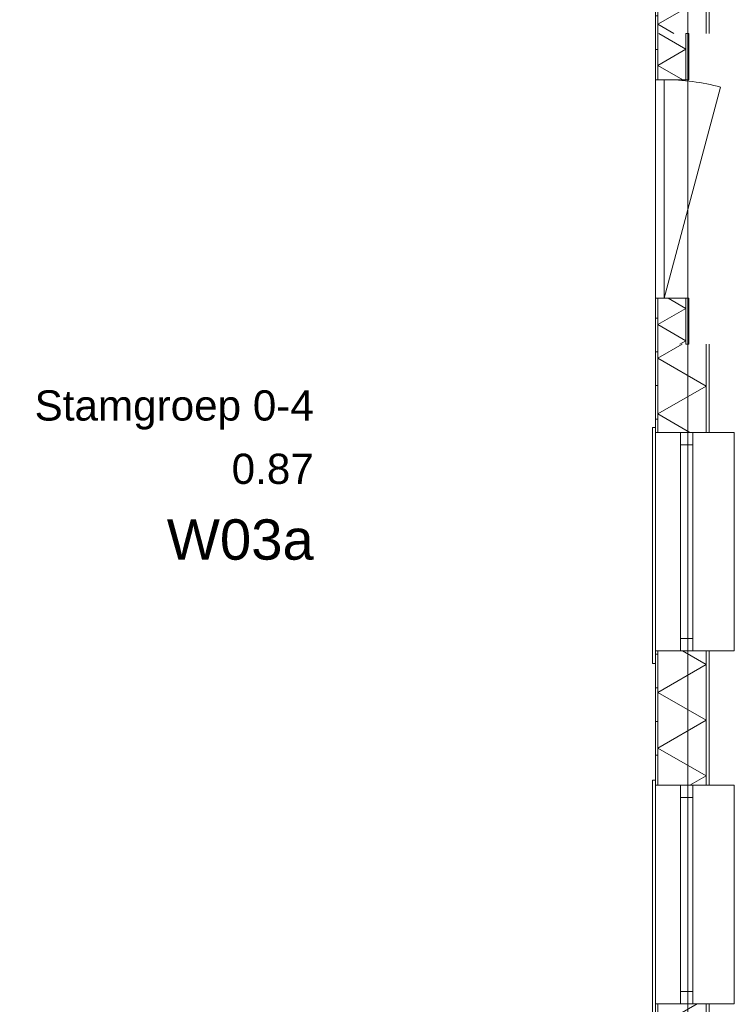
# Model space of a CAD drawing. Header units: millimetres. Extents: x -850 to 154668, y -80411 to 71019.
# Tile 190 of 236: x 57824 to 62080, y 42716 to 48577. Entities that reach past the tile are written whole.
import ezdxf
from ezdxf.enums import TextEntityAlignment as Align

# ---------------------------------------------------------------- set-up
doc = ezdxf.new("R2010")
doc.units = ezdxf.units.MM
doc.header["$MEASUREMENT"] = 0
for name, color, linetype in [('New_21 Buitenwanden', 7, 'Continuous'), ('New_21 Buitenwanden Deuren', 7, 'Continuous'), ('New_21 Buitenwanden Doorsnede-arcering', 7, 'Continuous'), ('New_21 Buitenwanden Laagscheidingslijnen', 7, 'Continuous'), ('New_21 Buitenwanden Ramen', 7, 'Continuous'), ('New_23 Vloeren', 7, 'Continuous'), ('New_Z Ruimtefuncties', 7, 'Continuous'), ('New_Z Ruimtefuncties Zone omranding', 7, 'Continuous'), ('New_Z Ruimtefuncties Zone tekst', 7, 'Continuous')]:
    doc.layers.add(name, color=color, linetype=linetype)
doc.styles.add('GENERATED_STYLE_1', font='arial.ttf')
doc.styles.add('GENERATED_STYLE_2', font='arial.ttf')
pattern_1 = [(180, (0, 0), (0, 200), [])]

# ---------------------------------------------------------------- blocks, each defined once
blk = doc.blocks.new('Slab_3_1', base_point=(31200.9, 49880))
at = {"layer": 'New_23 Vloeren', "color": 7, "linetype": 'Continuous', "lineweight": 0, "flags": 128}
blk.add_lwpolyline([(31200.9, 49880), (31200.9, 38994.9), (42600, 38994.9), (42600, 36555.1), (50070.2, 36555.1), (50070.2, 33195.8), (61804.1, 33195.8), (61804.1, 53915), (31400.3, 53915), (31400.3, 49880)], close=True, dxfattribs=at)
blk = doc.blocks.new('*X1310')
at = {"layer": 'New_21 Buitenwanden Doorsnede-arcering', "linetype": 'Continuous', "lineweight": 0, "true_color": 0xe9ebeb}
for points in [[(61912.2, 54146.9), (61912.1, 54146.9), (61912.1, 53996.9), (61912.2, 53996.9)], [(61912.2, 53846.9), (61912.1, 53846.9), (61912.1, 53696.9), (61912.2, 53696.9)], [(61912.2, 53546.9), (61912.1, 53546.9), (61912.1, 53396.9), (61912.2, 53396.9)], [(61912.2, 53246.9), (61912.1, 53246.9), (61912.1, 53096.9), (61912.2, 53096.9)], [(61912.2, 52946.9), (61912.1, 52946.9), (61912.1, 52796.9), (61912.2, 52796.9)], [(61912.2, 52646.9), (61912.1, 52646.9), (61912.1, 52496.9), (61912.2, 52496.9)], [(61912.2, 52346.9), (61912.1, 52346.9), (61912.1, 52196.9), (61912.2, 52196.9)], [(61912.2, 52046.9), (61912.1, 52046.9), (61912.1, 51896.9), (61912.2, 51896.9)], [(61912.2, 51746.9), (61912.1, 51746.9), (61912.1, 51596.9), (61912.2, 51596.9)], [(61912.2, 51446.9), (61912.1, 51446.9), (61912.1, 51296.9), (61912.2, 51296.9)], [(61912.2, 51146.9), (61912.1, 51146.9), (61912.1, 50996.9), (61912.2, 50996.9)], [(61912.2, 50846.9), (61912.1, 50846.9), (61912.1, 50696.9), (61912.2, 50696.9)], [(61912.2, 50546.9), (61912.1, 50546.9), (61912.1, 50396.9), (61912.2, 50396.9)], [(61912.2, 50246.9), (61912.1, 50246.9), (61912.1, 50096.9), (61912.2, 50096.9)], [(61912.2, 49946.9), (61912.1, 49946.9), (61912.1, 49796.9), (61912.2, 49796.9)], [(61912.2, 49646.9), (61912.1, 49646.9), (61912.1, 49496.9), (61912.2, 49496.9)], [(61912.2, 49346.9), (61912.1, 49346.9), (61912.1, 49196.9), (61912.2, 49196.9)], [(61912.2, 49046.9), (61912.1, 49046.9), (61912.1, 48896.9), (61912.2, 48896.9)], [(61912.2, 48746.9), (61912.1, 48746.9), (61912.1, 48596.9), (61912.2, 48596.9)]]:
    blk.add_hatch(color=254, dxfattribs=at).paths.add_polyline_path(points)
blk = doc.blocks.new('*X1312')
at = {"layer": 'New_21 Buitenwanden Doorsnede-arcering', "linetype": 'Continuous', "lineweight": 0, "true_color": 0xe9ebeb}
for points in [[(61625.1, 53846.9), (61625, 53846.9), (61625, 53696.9), (61625.1, 53696.9)], [(61625.1, 53546.9), (61625, 53546.9), (61625, 53396.9), (61625.1, 53396.9)], [(61625.1, 53246.9), (61625, 53246.9), (61625, 53096.9), (61625.1, 53096.9)], [(61625.1, 52946.9), (61625, 52946.9), (61625, 52796.9), (61625.1, 52796.9)], [(61625.1, 52646.9), (61625, 52646.9), (61625, 52496.9), (61625.1, 52496.9)], [(61625.1, 52346.9), (61625, 52346.9), (61625, 52196.9), (61625.1, 52196.9)], [(61625.1, 52046.9), (61625, 52046.9), (61625, 51896.9), (61625.1, 51896.9)], [(61625.1, 51746.9), (61625, 51746.9), (61625, 51596.9), (61625.1, 51596.9)], [(61625.1, 51446.9), (61625, 51446.9), (61625, 51296.9), (61625.1, 51296.9)], [(61625.1, 51146.9), (61625, 51146.9), (61625, 50996.9), (61625.1, 50996.9)], [(61625.1, 50846.9), (61625, 50846.9), (61625, 50696.9), (61625.1, 50696.9)], [(61625.1, 50546.9), (61625, 50546.9), (61625, 50396.9), (61625.1, 50396.9)], [(61625.1, 50246.9), (61625, 50246.9), (61625, 50096.9), (61625.1, 50096.9)], [(61625.1, 49946.9), (61625, 49946.9), (61625, 49796.9), (61625.1, 49796.9)], [(61625.1, 49646.9), (61625, 49646.9), (61625, 49496.9), (61625.1, 49496.9)], [(61625.1, 49346.9), (61625, 49346.9), (61625, 49196.9), (61625.1, 49196.9)], [(61625.1, 49046.9), (61625, 49046.9), (61625, 48896.9), (61625.1, 48896.9)], [(61625.1, 48746.9), (61625, 48746.9), (61625, 48596.9), (61625.1, 48596.9)]]:
    blk.add_hatch(color=254, dxfattribs=at).paths.add_polyline_path(points)
blk = doc.blocks.new('*X1314')
at = {"layer": 'New_21 Buitenwanden Doorsnede-arcering', "color": 254, "linetype": 'Continuous', "lineweight": 0, "true_color": 0xe9ebeb}
for p, q in [((61759.8, 53930.1), (61625.1, 53852.3)), ((61912.1, 53686.6), (61625.1, 53852.3)), ((61912.1, 53686.6), (61625.1, 53520.9)), ((61912.1, 53355.2), (61625.1, 53520.9)), ((61912.1, 53355.2), (61625.1, 53189.5)), ((61912.1, 53023.8), (61625.1, 53189.5)), ((61912.1, 53023.8), (61625.1, 52858.1)), ((61912.1, 52692.4), (61625.1, 52858.1)), ((61912.1, 52692.4), (61625.1, 52526.8)), ((61912.1, 52361.1), (61625.1, 52526.8)), ((61912.1, 52361.1), (61625.1, 52195.4)), ((61912.1, 52029.7), (61625.1, 52195.4)), ((61912.1, 52029.7), (61625.1, 51864)), ((61912.1, 51698.3), (61625.1, 51864)), ((61912.1, 51698.3), (61625.1, 51532.6)), ((61912.1, 51366.9), (61625.1, 51532.6)), ((61912.1, 51366.9), (61625.1, 51201.2)), ((61912.1, 51035.5), (61625.1, 51201.2)), ((61912.1, 51035.5), (61625.1, 50869.8)), ((61912.1, 50704.1), (61625.1, 50869.8)), ((61912.1, 50704.1), (61625.1, 50538.4)), ((61912.1, 50372.7), (61625.1, 50538.4)), ((61912.1, 50372.7), (61625.1, 50207)), ((61912.1, 50041.3), (61625.1, 50207)), ((61912.1, 50041.3), (61625.1, 49875.6)), ((61912.1, 49709.9), (61625.1, 49875.6)), ((61912.1, 49709.9), (61625.1, 49544.2)), ((61912.1, 49378.5), (61625.1, 49544.2)), ((61912.1, 49378.5), (61625.1, 49212.8)), ((61912.1, 49047.1), (61625.1, 49212.8)), ((61912.1, 49047.1), (61625.1, 48881.4)), ((61912.1, 48715.7), (61625.1, 48881.4)), ((61912.1, 48715.7), (61625.1, 48550)), ((61720.4, 48494.9), (61625.1, 48550))]:
    blk.add_line(p, q, dxfattribs=at)
blk = doc.blocks.new('*X1315')
at = {"layer": 'New_21 Buitenwanden Doorsnede-arcering', "color": 254, "linetype": 'Continuous', "lineweight": 0, "true_color": 0xe9ebeb}
for q in [(61785.9, 54090.9), (61759.8, 53930.1)]:
    blk.add_line((61912.1, 54018), q, dxfattribs=at)
blk = doc.blocks.new('*X1318')
at = {"layer": 'New_21 Buitenwanden Doorsnede-arcering', "color": 254, "linetype": 'Continuous', "lineweight": 0, "true_color": 0xe9ebeb}
for p in [(61682.9, 54217.1), (61785.9, 54090.9)]:
    blk.add_line(p, (61625.1, 54183.7), dxfattribs=at)
blk = doc.blocks.new('Wall_216_1', base_point=(61610, 53915))
at = {"layer": 'New_21 Buitenwanden Doorsnede-arcering', "linetype": 'Continuous', "lineweight": 0, "true_color": 0xe9ebeb}
h = blk.add_hatch(dxfattribs=at)
h.set_pattern_fill('930_Lijnen_vert_200_0001', color=254, style=0, pattern_type=2)
h.set_pattern_definition(pattern_1)
h.paths.add_polyline_path([(61610, 53915), (61625, 53915), (61625, 53930)])
h = blk.add_hatch(dxfattribs=at)
h.set_pattern_fill('930_Lijnen_vert_200_0001', color=254, style=0, pattern_type=2)
h.set_pattern_definition(pattern_1)
h.paths.add_polyline_path([(61610, 53915), (61625, 53930), (61610, 53930)])
h = blk.add_hatch(dxfattribs=at)
h.set_pattern_fill('930_Lijnen_vert_200_0001', color=254, style=0, pattern_type=2)
h.set_pattern_definition(pattern_1)
h.paths.add_polyline_path([(61610, 53915), (61610, 48494.9), (61625, 48494.9), (61625, 53915)])
at = {"layer": 'New_21 Buitenwanden', "color": 8, "linetype": 'Continuous', "lineweight": 0, "true_color": 0x778488, "flags": 128}
for points in [[(61930.2, 54235.2), (61912.2, 54235.2)], [(61930.2, 48494.9), (61930.2, 54235.2)], [(61610, 53915), (61610, 48494.9)]]:
    blk.add_lwpolyline(points, dxfattribs=at)
at = {"layer": 'New_21 Buitenwanden Laagscheidingslijnen', "color": 8, "linetype": 'Continuous', "lineweight": 0, "true_color": 0x778488}
for p, q in [((61912.1, 54217.1), (61625.1, 54217.1)), ((61912.2, 54217.2), (61912.1, 54217.2)), ((61912.1, 53930.1), (61912.1, 54217.1)), ((61912.2, 54217.1), (61912.2, 54217.2)), ((61912.2, 48494.9), (61912.2, 54217.1)), ((61625, 53930), (61610, 53930)), ((61625.1, 53930.1), (61625, 53930.1)), ((61625, 53930), (61625, 48494.9)), ((61625.1, 53930.1), (61625.1, 48494.9)), ((61912.1, 48494.9), (61912.1, 53930.1))]:
    blk.add_line(p, q, dxfattribs=at)
at = {"layer": 'New_21 Buitenwanden', "color": 8, "lineweight": 0, "true_color": 0x778488}
for name in ['*X1318', '*X1310', '*X1315', '*X1314', '*X1312']:
    blk.add_blockref(name, (0, 0), dxfattribs=at)
blk = doc.blocks.new('*X1459')
at = {"layer": 'New_21 Buitenwanden Doorsnede-arcering', "linetype": 'Continuous', "lineweight": 0, "true_color": 0xe9ebeb}
for points in [[(61912.1, 46644.9), (61912.1, 46496.9), (61912.2, 46496.9), (61912.2, 46644.9)], [(61912.2, 46346.9), (61912.1, 46346.9), (61912.1, 46196.9), (61912.2, 46196.9)]]:
    blk.add_hatch(color=254, dxfattribs=at).paths.add_polyline_path(points)
blk = doc.blocks.new('*X1460')
at = {"layer": 'New_21 Buitenwanden Doorsnede-arcering', "linetype": 'Continuous', "lineweight": 0, "true_color": 0xe9ebeb}
for points in [[(61912.1, 42719.9), (61912.1, 42596.9), (61912.2, 42596.9), (61912.2, 42719.9)], [(61912.2, 42446.9), (61912.1, 42446.9), (61912.1, 42296.9), (61912.2, 42296.9)], [(61912.2, 42146.9), (61912.1, 42146.9), (61912.1, 41996.9), (61912.2, 41996.9)], [(61912.2, 41846.9), (61912.1, 41846.9), (61912.1, 41696.9), (61912.2, 41696.9)], [(61912.2, 41546.9), (61912.1, 41546.9), (61912.1, 41396.9), (61912.2, 41396.9)], [(61912.2, 41246.9), (61912.1, 41246.9), (61912.1, 41096.9), (61912.2, 41096.9)], [(61912.2, 40946.9), (61912.1, 40946.9), (61912.1, 40796.9), (61912.2, 40796.9)], [(61912.2, 40646.9), (61912.1, 40646.9), (61912.1, 40496.9), (61912.2, 40496.9)], [(61912.2, 40346.9), (61912.1, 40346.9), (61912.1, 40196.9), (61912.2, 40196.9)], [(61912.2, 40046.9), (61912.1, 40046.9), (61912.1, 39896.9), (61912.2, 39896.9)], [(61912.2, 39746.9), (61912.1, 39746.9), (61912.1, 39596.9), (61912.2, 39596.9)], [(61912.2, 39446.9), (61912.1, 39446.9), (61912.1, 39296.9), (61912.2, 39296.9)], [(61912.1, 39146.9), (61912.1, 39055.4), (61912.2, 39055.4), (61912.2, 39146.9)]]:
    blk.add_hatch(color=254, dxfattribs=at).paths.add_polyline_path(points)
blk = doc.blocks.new('*X1461')
at = {"layer": 'New_21 Buitenwanden Doorsnede-arcering', "linetype": 'Continuous', "lineweight": 0, "true_color": 0xe9ebeb}
for points in [[(61912.1, 44819.9), (61912.1, 44696.9), (61912.2, 44696.9), (61912.2, 44819.9)], [(61912.2, 44546.9), (61912.1, 44546.9), (61912.1, 44396.9), (61912.2, 44396.9)], [(61912.2, 44246.9), (61912.1, 44246.9), (61912.1, 44096.9), (61912.2, 44096.9)]]:
    blk.add_hatch(color=254, dxfattribs=at).paths.add_polyline_path(points)
blk = doc.blocks.new('*X1462')
at = {"layer": 'New_21 Buitenwanden Doorsnede-arcering', "linetype": 'Continuous', "lineweight": 0, "true_color": 0xe9ebeb}
for points in [[(61625, 46496.9), (61625.1, 46496.9), (61625.1, 46644.9), (61625, 46644.9)], [(61625.1, 46346.9), (61625, 46346.9), (61625, 46196.9), (61625.1, 46196.9)]]:
    blk.add_hatch(color=254, dxfattribs=at).paths.add_polyline_path(points)
blk = doc.blocks.new('*X1463')
at = {"layer": 'New_21 Buitenwanden Doorsnede-arcering', "linetype": 'Continuous', "lineweight": 0, "true_color": 0xe9ebeb}
for points in [[(61625, 44819.9), (61625, 44696.9), (61625.1, 44696.9), (61625.1, 44819.9)], [(61625.1, 44546.9), (61625, 44546.9), (61625, 44396.9), (61625.1, 44396.9)], [(61625.1, 44246.9), (61625, 44246.9), (61625, 44096.9), (61625.1, 44096.9)]]:
    blk.add_hatch(color=254, dxfattribs=at).paths.add_polyline_path(points)
blk = doc.blocks.new('*X1464')
at = {"layer": 'New_21 Buitenwanden Doorsnede-arcering', "linetype": 'Continuous', "lineweight": 0, "true_color": 0xe9ebeb}
for points in [[(61625, 42596.9), (61625.1, 42596.9), (61625.1, 42719.9), (61625, 42719.9)], [(61625.1, 42446.9), (61625, 42446.9), (61625, 42296.9), (61625.1, 42296.9)], [(61625.1, 42146.9), (61625, 42146.9), (61625, 41996.9), (61625.1, 41996.9)], [(61625.1, 41846.9), (61625, 41846.9), (61625, 41696.9), (61625.1, 41696.9)], [(61625.1, 41546.9), (61625, 41546.9), (61625, 41396.9), (61625.1, 41396.9)], [(61625.1, 41246.9), (61625, 41246.9), (61625, 41096.9), (61625.1, 41096.9)], [(61625.1, 40946.9), (61625, 40946.9), (61625, 40796.9), (61625.1, 40796.9)], [(61625.1, 40646.9), (61625, 40646.9), (61625, 40496.9), (61625.1, 40496.9)], [(61625.1, 40346.9), (61625, 40346.9), (61625, 40196.9), (61625.1, 40196.9)], [(61625.1, 40046.9), (61625, 40046.9), (61625, 39896.9), (61625.1, 39896.9)], [(61625.1, 39746.9), (61625, 39746.9), (61625, 39596.9), (61625.1, 39596.9)], [(61625.1, 39446.9), (61625, 39446.9), (61625, 39296.9), (61625.1, 39296.9)], [(61625.1, 39146.9), (61625, 39146.9), (61625, 39055.4), (61625.1, 39055.4)]]:
    blk.add_hatch(color=254, dxfattribs=at).paths.add_polyline_path(points)
blk = doc.blocks.new('*X1465')
at = {"layer": 'New_21 Buitenwanden Doorsnede-arcering', "color": 254, "linetype": 'Continuous', "lineweight": 0, "true_color": 0xe9ebeb}
for p, q in [((61912.1, 44738.9), (61771.7, 44819.9)), ((61912.1, 44738.9), (61625.1, 44573.2)), ((61912.1, 44407.5), (61625.1, 44573.2)), ((61912.1, 44407.5), (61625.1, 44241.8)), ((61912.1, 44076.1), (61625.1, 44241.8)), ((61912.1, 44076.1), (61814.9, 44019.9))]:
    blk.add_line(p, q, dxfattribs=at)
blk = doc.blocks.new('*X1466')
at = {"layer": 'New_21 Buitenwanden Doorsnede-arcering', "color": 254, "linetype": 'Continuous', "lineweight": 0, "true_color": 0xe9ebeb}
for p, q in [((61859.2, 42719.9), (61625.1, 42584.8)), ((61912.1, 42419.1), (61625.1, 42584.8)), ((61912.1, 42419.1), (61625.1, 42253.4)), ((61912.1, 42087.7), (61625.1, 42253.4)), ((61912.1, 42087.7), (61625.1, 41922)), ((61912.1, 41756.3), (61625.1, 41922)), ((61912.1, 41756.3), (61625.1, 41590.6)), ((61912.1, 41424.9), (61625.1, 41590.6)), ((61912.1, 41424.9), (61625.1, 41259.2)), ((61912.1, 41093.5), (61625.1, 41259.2)), ((61912.1, 41093.5), (61625.1, 40927.8)), ((61912.1, 40762.1), (61625.1, 40927.8)), ((61912.1, 40762.1), (61625.1, 40596.4)), ((61912.1, 40430.7), (61625.1, 40596.4)), ((61912.1, 40430.7), (61625.1, 40265)), ((61912.1, 40099.3), (61625.1, 40265)), ((61912.1, 40099.3), (61625.1, 39933.6)), ((61912.1, 39767.9), (61625.1, 39933.6)), ((61912.1, 39767.9), (61625.1, 39602.2)), ((61912.1, 39436.5), (61625.1, 39602.2)), ((61912.1, 39436.5), (61625.1, 39270.8)), ((61912.1, 39105.1), (61625.1, 39270.8)), ((61912.1, 39105.1), (61826.1, 39055.4))]:
    blk.add_line(p, q, dxfattribs=at)
blk = doc.blocks.new('*X1467')
at = {"layer": 'New_21 Buitenwanden Doorsnede-arcering', "color": 254, "linetype": 'Continuous', "lineweight": 0, "true_color": 0xe9ebeb}
for p, q in [((61769.5, 46644.9), (61625.1, 46561.6)), ((61912.1, 46395.9), (61625.1, 46561.6)), ((61912.1, 46395.9), (61625.1, 46230.2)), ((61816, 46119.9), (61625.1, 46230.2))]:
    blk.add_line(p, q, dxfattribs=at)
blk = doc.blocks.new('R1 22_7')
at = {"layer": 'New_21 Buitenwanden Ramen', "color": 1, "linetype": 'Continuous', "lineweight": 0}
for p, q in [((-725, 150.2), (-725, 168.2)), ((-725, 168.2), (680, 168.2)), ((-650, 150.2), (-680, 150.2)), ((-650, 150.2), (-680, 150.2)), ((-650, 135.2), (-650, 150.2)), ((-650, 135.2), (-650, 150.2)), ((-650, 0), (-650, 135.1)), ((-650, 0), (-650, 135.1)), ((650, 135.2), (650, 150.2)), ((650, 135.2), (650, 150.2)), ((650, 150.2), (680, 150.2)), ((650, 150.2), (680, 150.2)), ((650, 0), (650, 135.1)), ((650, 0), (650, 135.1)), ((680, 168.2), (680, 150.2)), ((-650, 0), (-577, 0)), ((-650, -72), (-650, 0)), ((-650, -72), (-650, 0)), ((-577, 0), (-577, -72)), ((-577, 0), (577, 0)), ((577, -72), (577, 0)), ((577, 0), (650, 0)), ((650, -72), (650, 0)), ((650, -72), (650, 0)), ((-577, -72), (-650, -72)), ((-650, -152), (-650, -72)), ((577, -72), (-577, -72)), ((650, -72), (577, -72)), ((650, -152), (650, -72)), ((-650, -170), (-650, -320)), ((650, -320), (650, -170)), ((-650, -320), (650, -320))]:
    blk.add_line(p, q, dxfattribs=at)
at = {"layer": 'New_21 Buitenwanden Ramen', "color": 9, "linetype": 'Continuous', "lineweight": 0}
for p, q in [((-650, 150.2), (650, 150.2)), ((-650, 135.1), (-650, 135.2)), ((-650, 135.1), (-650, 135.2)), ((650, 135.1), (650, 135.2)), ((650, 135.1), (650, 135.2)), ((-650, -170), (-650, -152)), ((650, -170), (650, -152))]:
    blk.add_line(p, q, dxfattribs=at)
blk = doc.blocks.new('Wall_254_1', base_point=(61610, 46644.9))
at = {"layer": 'New_21 Buitenwanden Doorsnede-arcering', "linetype": 'Continuous', "lineweight": 0, "true_color": 0xe9ebeb}
h = blk.add_hatch(dxfattribs=at)
h.set_pattern_fill('930_Lijnen_vert_200_0001', color=254, style=0, pattern_type=2)
h.set_pattern_definition(pattern_1)
h.paths.add_polyline_path([(61610, 46644.9), (61610, 46119.9), (61625, 46119.9), (61625, 46644.9)])
h = blk.add_hatch(dxfattribs=at)
h.set_pattern_fill('930_Lijnen_vert_200_0001', color=254, style=0, pattern_type=2)
h.set_pattern_definition(pattern_1)
h.paths.add_polyline_path([(61625, 44819.9), (61610, 44819.9), (61610, 44019.9), (61625, 44019.9)])
h = blk.add_hatch(dxfattribs=at)
h.set_pattern_fill('930_Lijnen_vert_200_0001', color=254, style=0, pattern_type=2)
h.set_pattern_definition(pattern_1)
h.paths.add_polyline_path([(61610, 39055.4), (61625, 39055.4), (61625, 42719.9), (61610, 42719.9)])
at = {"layer": 'New_21 Buitenwanden', "color": 8, "linetype": 'Continuous', "lineweight": 0, "true_color": 0x778488}
for p, q in [((61610, 46119.9), (61610, 46149.9)), ((61625, 46119.9), (61610, 46119.9)), ((61625.1, 46119.9), (61625, 46119.9)), ((61760.2, 46119.9), (61625.1, 46119.9)), ((61832.2, 46119.9), (61760.2, 46119.9)), ((61912.2, 46119.9), (61832.2, 46119.9)), ((61930.2, 46119.9), (61912.2, 46119.9)), ((61610, 44819.9), (61610, 44789.9)), ((61625, 44819.9), (61610, 44819.9)), ((61625.1, 44819.9), (61625, 44819.9)), ((61760.2, 44819.9), (61625.1, 44819.9)), ((61832.2, 44819.9), (61760.2, 44819.9)), ((61912.2, 44819.9), (61832.2, 44819.9)), ((61930.2, 44819.9), (61912.2, 44819.9)), ((61610, 44019.9), (61610, 44049.9)), ((61625, 44019.9), (61610, 44019.9)), ((61625.1, 44019.9), (61625, 44019.9)), ((61760.2, 44019.9), (61625.1, 44019.9)), ((61832.2, 44019.9), (61760.2, 44019.9)), ((61912.2, 44019.9), (61832.2, 44019.9)), ((61930.2, 44019.9), (61912.2, 44019.9)), ((61610, 42719.9), (61610, 42689.9)), ((61625, 42719.9), (61610, 42719.9)), ((61625.1, 42719.9), (61625, 42719.9)), ((61760.2, 42719.9), (61625.1, 42719.9)), ((61832.2, 42719.9), (61760.2, 42719.9)), ((61912.2, 42719.9), (61832.2, 42719.9)), ((61930.2, 42719.9), (61912.2, 42719.9))]:
    blk.add_line(p, q, dxfattribs=at)
at = {"layer": 'New_21 Buitenwanden', "color": 8, "linetype": 'Continuous', "lineweight": 0, "true_color": 0x778488, "flags": 128}
for points in [[(61610, 46644.9), (61610, 46119.9)], [(61930.2, 46119.9), (61930.2, 46644.9)], [(61610, 44819.9), (61610, 44019.9)], [(61930.2, 44019.9), (61930.2, 44819.9)], [(61610, 42719.9), (61610, 39055.4)], [(61930.2, 39055.4), (61930.2, 42719.9)]]:
    blk.add_lwpolyline(points, dxfattribs=at)
at = {"layer": 'New_21 Buitenwanden Laagscheidingslijnen', "color": 8, "linetype": 'Continuous', "lineweight": 0, "true_color": 0x778488}
for p, q in [((61625, 46644.9), (61625, 46119.9)), ((61625.1, 46644.9), (61625.1, 46119.9)), ((61912.1, 46119.9), (61912.1, 46644.9)), ((61912.2, 46119.9), (61912.2, 46644.9)), ((61625, 44819.9), (61625, 44019.9)), ((61625.1, 44819.9), (61625.1, 44019.9)), ((61912.1, 44019.9), (61912.1, 44819.9)), ((61912.2, 44019.9), (61912.2, 44819.9)), ((61625, 42719.9), (61625, 39055.4)), ((61625.1, 42719.9), (61625.1, 39055.4)), ((61912.1, 39055.4), (61912.1, 42719.9)), ((61912.2, 39055.4), (61912.2, 42719.9))]:
    blk.add_line(p, q, dxfattribs=at)
at = {"layer": 'New_21 Buitenwanden', "color": 8, "lineweight": 0, "true_color": 0x778488}
for name in ['*X1462', '*X1467', '*X1459', '*X1463', '*X1465', '*X1461', '*X1464', '*X1466', '*X1460']:
    blk.add_blockref(name, (0, 0), dxfattribs=at)
at = {"layer": 'New_21 Buitenwanden Ramen', "color": 1, "linetype": 'Continuous', "lineweight": 0, "zscale": 1000, "rotation": 90}
for p in [(61760.2, 45469.9), (61760.2, 43369.9)]:
    blk.add_blockref('R1 22_7', p, dxfattribs=at)
blk = doc.blocks.new('*X1471')
at = {"layer": 'New_21 Buitenwanden Doorsnede-arcering', "linetype": 'Continuous', "lineweight": 0, "true_color": 0xe9ebeb}
for points in [[(61792.1, 46796.9), (61792.2, 46796.9), (61792.2, 46919.9), (61792.1, 46919.9)], [(61792.2, 46646.9), (61792.1, 46646.9), (61792.1, 46644.9), (61792.2, 46644.9)]]:
    blk.add_hatch(color=254, dxfattribs=at).paths.add_polyline_path(points)
blk = doc.blocks.new('*X1472')
at = {"layer": 'New_21 Buitenwanden Doorsnede-arcering', "linetype": 'Continuous', "lineweight": 0, "true_color": 0xe9ebeb}
blk.add_hatch(color=254, dxfattribs=at).paths.add_polyline_path([(61792.2, 48446.9), (61792.1, 48446.9), (61792.1, 48296.9), (61792.2, 48296.9)])
blk = doc.blocks.new('*X1473')
at = {"layer": 'New_21 Buitenwanden Doorsnede-arcering', "linetype": 'Continuous', "lineweight": 0, "true_color": 0xe9ebeb}
for points in [[(61625, 46919.9), (61625, 46796.9), (61625.1, 46796.9), (61625.1, 46919.9)], [(61625, 46646.9), (61625, 46644.9), (61625.1, 46644.9), (61625.1, 46646.9)]]:
    blk.add_hatch(color=254, dxfattribs=at).paths.add_polyline_path(points)
blk = doc.blocks.new('*X1474')
at = {"layer": 'New_21 Buitenwanden Doorsnede-arcering', "linetype": 'Continuous', "lineweight": 0, "true_color": 0xe9ebeb}
blk.add_hatch(color=254, dxfattribs=at).paths.add_polyline_path([(61625.1, 48446.9), (61625, 48446.9), (61625, 48296.9), (61625.1, 48296.9)])
blk = doc.blocks.new('*X1475')
at = {"layer": 'New_21 Buitenwanden Doorsnede-arcering', "color": 254, "linetype": 'Continuous', "lineweight": 0, "true_color": 0xe9ebeb}
for p, q in [((61792.1, 46858.9), (61686.4, 46919.9)), ((61792.1, 46858.9), (61625.1, 46762.5)), ((61792.1, 46666.1), (61625.1, 46762.5)), ((61792.1, 46666.1), (61755.5, 46644.9))]:
    blk.add_line(p, q, dxfattribs=at)
blk = doc.blocks.new('*X1476')
at = {"layer": 'New_21 Buitenwanden Doorsnede-arcering', "color": 254, "linetype": 'Continuous', "lineweight": 0, "true_color": 0xe9ebeb}
for p, q in [((61792.1, 48401.6), (61630.4, 48494.9)), ((61792.1, 48401.6), (61625.1, 48305.2)), ((61772.7, 48219.9), (61625.1, 48305.2))]:
    blk.add_line(p, q, dxfattribs=at)
blk = doc.blocks.new('D1 bl 22_2')
at = {"layer": 'New_21 Buitenwanden Deuren', "color": 1, "linetype": 'Continuous', "lineweight": 0}
for p, q in [((650, 0), (-605.7, 336.5)), ((-650, 130), (-650, 0)), ((650, 130), (650, 0)), ((650, 0), (-650, 0)), ((-650, 0), (-650, -37.1)), ((-650, 0), (-650, -37.1)), ((650, 0), (650, -37.1)), ((650, 0), (650, -37.1)), ((-650, -52.2), (-675, -52.2)), ((-650, -52.2), (-675, -52.2)), ((-650, -37.2), (-650, -52.2)), ((-650, -37.2), (-650, -52.2)), ((650, -37.2), (650, -52.2)), ((650, -37.2), (650, -52.2)), ((650, -52.2), (675, -52.2)), ((650, -52.2), (675, -52.2))]:
    blk.add_line(p, q, dxfattribs=at)
at = {"layer": 'New_21 Buitenwanden Deuren', "color": 9, "linetype": 'Continuous', "lineweight": 0}
for p, q in [((-650, 148), (-650, 130)), ((650, 148), (650, 130)), ((-650, -37.1), (-650, -37.2)), ((-650, -37.1), (-650, -37.2)), ((650, -37.1), (650, -37.2)), ((650, -37.1), (650, -37.2))]:
    blk.add_line(p, q, dxfattribs=at)
at = {"layer": 'New_21 Buitenwanden Deuren', "color": 1, "linetype": 'Continuous', "lineweight": 0}
blk.add_arc((650, 0), 1300, 165, 180, dxfattribs=at)
blk = doc.blocks.new('Wall_255_1', base_point=(61610, 48494.9))
at = {"layer": 'New_21 Buitenwanden Doorsnede-arcering', "linetype": 'Continuous', "lineweight": 0, "true_color": 0xe9ebeb}
h = blk.add_hatch(dxfattribs=at)
h.set_pattern_fill('930_Lijnen_vert_200_0001', color=254, style=0, pattern_type=2)
h.set_pattern_definition(pattern_1)
h.paths.add_polyline_path([(61610, 48494.9), (61610, 48219.9), (61625, 48219.9), (61625, 48494.9)])
h = blk.add_hatch(dxfattribs=at)
h.set_pattern_fill('930_Lijnen_vert_200_0001', color=254, style=0, pattern_type=2)
h.set_pattern_definition(pattern_1)
h.paths.add_polyline_path([(61610, 46644.9), (61625, 46644.9), (61625, 46919.9), (61610, 46919.9)])
at = {"layer": 'New_21 Buitenwanden', "color": 8, "linetype": 'Continuous', "lineweight": 0, "true_color": 0x778488}
for p, q in [((61610, 48219.9), (61610, 48244.9)), ((61625, 48219.9), (61610, 48219.9)), ((61625.1, 48219.9), (61625, 48219.9)), ((61662.2, 48219.9), (61625.1, 48219.9)), ((61792.2, 48219.9), (61662.2, 48219.9)), ((61810.2, 48219.9), (61792.2, 48219.9)), ((61610, 46919.9), (61610, 46894.9)), ((61625, 46919.9), (61610, 46919.9)), ((61625.1, 46919.9), (61625, 46919.9)), ((61662.2, 46919.9), (61625.1, 46919.9)), ((61792.2, 46919.9), (61662.2, 46919.9)), ((61810.2, 46919.9), (61792.2, 46919.9))]:
    blk.add_line(p, q, dxfattribs=at)
at = {"layer": 'New_21 Buitenwanden', "color": 8, "linetype": 'Continuous', "lineweight": 0, "true_color": 0x778488, "flags": 128}
for points in [[(61610, 48494.9), (61610, 48219.9)], [(61792.2, 48494.9), (61792.1, 48494.9)], [(61810.2, 48494.9), (61792.2, 48494.9)], [(61810.2, 48219.9), (61810.2, 48494.9)], [(61610, 46919.9), (61610, 46644.9)], [(61810.2, 46644.9), (61810.2, 46919.9)], [(61792.2, 46644.9), (61792.1, 46644.9)], [(61810.2, 46644.9), (61792.2, 46644.9)]]:
    blk.add_lwpolyline(points, dxfattribs=at)
at = {"layer": 'New_21 Buitenwanden Laagscheidingslijnen', "color": 8, "linetype": 'Continuous', "lineweight": 0, "true_color": 0x778488}
for p, q in [((61625, 48494.9), (61625, 48219.9)), ((61625.1, 48494.9), (61625.1, 48219.9)), ((61792.1, 48219.9), (61792.1, 48494.9)), ((61792.2, 48219.9), (61792.2, 48494.9)), ((61625, 46919.9), (61625, 46644.9)), ((61625.1, 46919.9), (61625.1, 46644.9)), ((61792.1, 46644.9), (61792.1, 46919.9)), ((61792.2, 46644.9), (61792.2, 46919.9))]:
    blk.add_line(p, q, dxfattribs=at)
at = {"layer": 'New_21 Buitenwanden', "color": 8, "lineweight": 0, "true_color": 0x778488}
for name in ['*X1476', '*X1474', '*X1472', '*X1473', '*X1475', '*X1471']:
    blk.add_blockref(name, (0, 0), dxfattribs=at)
at = {"layer": 'New_21 Buitenwanden Deuren', "color": 1, "linetype": 'Continuous', "lineweight": 0, "zscale": 1000, "rotation": 270}
blk.add_blockref('D1 bl 22_2', (61662.2, 47569.9), dxfattribs=at)
blk = doc.blocks.new('Stamgroep 0-4_0.87_115_1', base_point=(58761, 45846.3))
at = {"layer": 'New_Z Ruimtefuncties Zone tekst', "color": 2, "lineweight": 0}
for tag, height, style, p in [('ROOM_NAME', 180, 'GENERATED_STYLE_1', (59575.6, 46370.9)), ('DUMMY_938', 180, 'GENERATED_STYLE_1', (59575.6, 46412)), ('DUMMY_939', 180, 'GENERATED_STYLE_1', (59575.6, 46034.9)), ('ROOM_NUMBER', 180, 'GENERATED_STYLE_1', (59575.6, 45993.7)), ('stWallCovering', 240, 'GENERATED_STYLE_2', (59575.6, 45602.9))]:
    blk.add_attdef(tag, text='', height=height, dxfattribs=dict(at, style=style)).set_placement(p, align=Align.TOP_RIGHT)
at = {"layer": 'New_Z Ruimtefuncties Zone tekst', "color": 2, "lineweight": 0, "style": 'GENERATED_STYLE_2'}
blk.add_attdef('DUMMY_940', text='', height=240, dxfattribs=at).set_placement((57946.3, 45657.7), align=Align.TOP_LEFT)

msp = doc.modelspace()

# ---------------------------------------------------------------- linework, layer by layer
at = {"layer": 'New_Z Ruimtefuncties Zone omranding', "color": 203, "linetype": 'Continuous', "lineweight": 0, "true_color": 0xb07cd8, "flags": 128}
msp.add_lwpolyline([(61610.4, 49305.7), (56200.6, 49305.7), (56200.6, 44805), (55636.7, 44805), (55636.7, 41695.1), (61610.1, 41695.1)], close=True, dxfattribs=at)

# ---------------------------------------------------------------- block references
at = {"layer": 'New_21 Buitenwanden', "color": 8, "lineweight": 0, "true_color": 0x778488}
for name, p in [('Wall_216_1', (61610, 53915)), ('Wall_255_1', (61610, 48494.9)), ('Wall_254_1', (61610, 46644.9))]:
    msp.add_blockref(name, p, dxfattribs=at)
at = {"layer": 'New_23 Vloeren', "color": 7, "linetype": 'Continuous', "lineweight": 0}
msp.add_blockref('Slab_3_1', (31200.9, 49880), dxfattribs=at)
at = {"layer": 'New_Z Ruimtefuncties', "color": 2, "linetype": 'Continuous', "lineweight": 0}
msp.add_blockref('Stamgroep 0-4_0.87_115_1', (58761, 45846.3), dxfattribs=at).add_auto_attribs({'ROOM_NAME': 'Stamgroep 0-4', 'ROOM_NUMBER': '0.87', 'stWallCovering': 'W03a'})

doc.saveas('drawing.dxf')
